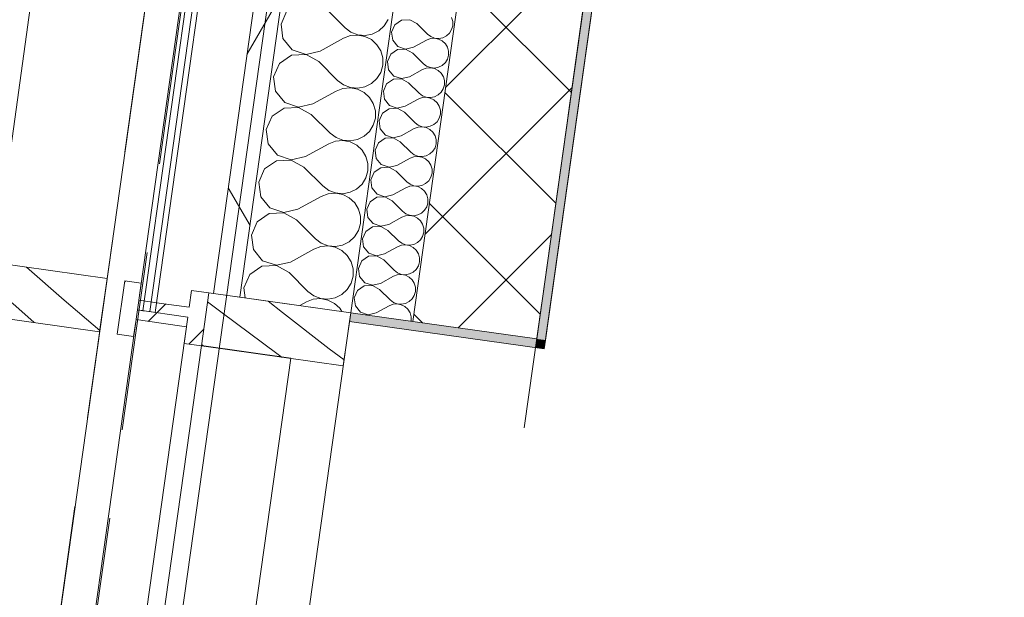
# Model space of a CAD drawing. Header units: millimetres. Extents: x 74467 to 235410, y -65 to 114857.
# Tile 80 of 256: x 85016 to 86117, y 101186 to 101832. Entities that reach past the tile are written whole.
import ezdxf
from ezdxf.enums import TextEntityAlignment as Align

# ---------------------------------------------------------------- set-up
doc = ezdxf.new("R2010")
doc.units = ezdxf.units.MM
doc.header["$MEASUREMENT"] = 0
for name, pattern in [('Katkend topelt', [1093.611073, 529.166651, -211.666656, 141.111112, -211.666656]), ('Katkend varjatud', [300, 200, -100]), ('Wipeout_Contour', [1000, 0, -1000])]:
    doc.linetypes.add(name, pattern=pattern)
for name, color, linetype in [('00 Kunstikonkursi LÜ jaoks asendi 2D', 7, 'Continuous'), ('00 Teljed.AR', 7, 'Continuous'), ('1232 Välisseinad.AR', 7, 'Continuous'), ('1235 Vahelaed.AR', 7, 'Continuous'), ('1245 Klaasfassaadid.AR', 7, 'Continuous'), ('1247 Lamellid.AR', 7, 'Continuous'), ('1248 Vihmaveerennid.AR', 7, 'Continuous'), ('1326 Seinapinnad.SA', 7, 'Continuous'), ('1330 Sisustus.SA', 7, 'Continuous'), ('9350 Netopind.AR', 7, 'Continuous')]:
    doc.layers.add(name, color=color, linetype=linetype)
doc.styles.add('GENERATED_STYLE_3', font='txt')
pattern_1 = [(45, (0, 0), (-176.7767, 176.7767), []), (45, (-35.36, 35.36), (-176.7767, 176.7767), []), (45, (-70.7, 70.7), (-176.7767, 176.7767), [])]

# ---------------------------------------------------------------- blocks, each defined once
blk = doc.blocks.new('Slab_21_1', base_point=(85488.4, 103235.9))
at = {"layer": '1235 Vahelaed.AR', "color": 7, "linetype": 'Continuous', "lineweight": 13, "flags": 128}
blk.add_lwpolyline([(92532.7, 91133.4), (92269.1, 89251.8), (83692.5, 90457.2), (85488.4, 103235.9), (92952.6, 103235.9), (92952.6, 98575.9), (92952.6, 97085.9), (92952.6, 95885.9), (92742.6, 95885.9), (92742.6, 95485.9), (93142.6, 95485.9), (92577.6, 91453.2)], dxfattribs=at)
blk = doc.blocks.new('Beam_23_1', base_point=(85231.4, 103526.9))
at = {"color": 254, "linetype": 'Wipeout_Contour', "lineweight": 0, "ltscale": 527440.435451}
blk.add_wipeout([(85231.4, 103526.9), (84492.2, 98266.9), (84650.6, 98244.7), (85370.5, 103366.9)], dxfattribs=at).dxf.layer = '1247 Lamellid.AR'
at = {"layer": '1247 Lamellid.AR', "color": 7, "linetype": 'Continuous', "lineweight": 13, "flags": 128}
blk.add_lwpolyline([(85370.5, 103366.9), (84650.6, 98244.7)], dxfattribs=at)
blk = doc.blocks.new('Beam_48_1', base_point=(85231.4, 103526.9))
at = {"layer": '1247 Lamellid.AR', "color": 7, "linetype": 'Katkend varjatud', "lineweight": 13, "flags": 128}
blk.add_lwpolyline([(85370.5, 103366.9), (84650.6, 98244.7)], dxfattribs=at)
blk = doc.blocks.new('Suur arvutiklass_RG 114_19_1', base_point=(86306.1, 102478.4))
at = {"layer": '9350 Netopind.AR', "color": 7, "linetype": 'Continuous', "lineweight": 13, "flags": 128}
blk.add_lwpolyline([(85773.2, 102675.9), (85602.8, 101463.5), (85385.1, 101494.1), (84690.6, 96552.6), (84908.4, 96522), (84821.4, 95903.1), (85019.4, 95875.3), (84965.2, 95489.1), (92788.2, 94389.4), (92940.9, 95475.9), (92732.6, 95475.9), (92732.6, 95895.9), (92942.4, 95895.9), (92942.6, 102676.1), (92732.6, 102676.1), (92732.6, 102885.9), (92362.6, 102885.9), (92362.6, 103095.9), (87372.6, 103095.9), (87372.6, 102875.9), (86028.8, 102875.9), (86028.8, 102675.9)], close=True, dxfattribs=at)
blk = doc.blocks.new('*X1307')
at = {"layer": '1232 Välisseinad.AR', "color": 252, "linetype": 'Continuous', "lineweight": 13, "true_color": 0x8c8d8c}
for p, q in [((85315.1, 101841.5), (85308.5, 101826.7)), ((85359, 101843.6), (85380.1, 101822.6)), ((85423.9, 101824.7), (85428.3, 101831.7)), ((85308.5, 101826.7), (85310.7, 101810.5)), ((85380.1, 101822.6), (85386.6, 101817.7)), ((85386.6, 101817.7), (85394.3, 101814.7)), ((85410.5, 101815.5), (85417.9, 101819.2)), ((85417.9, 101819.2), (85423.9, 101824.7)), ((85310.7, 101810.5), (85321.1, 101798)), ((85352.3, 101796.5), (85378.4, 101810.8)), ((85386.1, 101813.8), (85378.4, 101810.8)), ((85394.2, 101814.5), (85386.1, 101813.8)), ((85402.3, 101812.9), (85394.2, 101814.5)), ((85394.3, 101814.7), (85402.5, 101814)), ((85409.7, 101809.3), (85402.3, 101812.9)), ((85402.5, 101814), (85410.5, 101815.5)), ((85415.7, 101803.7), (85409.7, 101809.3)), ((85321.1, 101798), (85336.5, 101792.8)), ((85336.5, 101792.8), (85352.3, 101796.5)), ((85420, 101796.7), (85415.7, 101803.7)), ((85422.2, 101788.8), (85420, 101796.7)), ((85320.2, 101791.8), (85306.8, 101782.6)), ((85336.5, 101792.6), (85320.2, 101791.8)), ((85350.7, 101784.7), (85336.5, 101792.6)), ((85350.7, 101784.7), (85371.8, 101763.7)), ((85422.2, 101780.6), (85422.2, 101788.8)), ((85306.8, 101782.6), (85300.2, 101767.7)), ((85415.7, 101765.7), (85420, 101772.7)), ((85420, 101772.7), (85422.2, 101780.6)), ((85300.2, 101767.7), (85302.4, 101751.6)), ((85371.8, 101763.7), (85378.3, 101758.7)), ((85409.6, 101760.2), (85415.7, 101765.7)), ((85302.4, 101751.6), (85312.8, 101739.1)), ((85344.1, 101737.5), (85370.1, 101751.9)), ((85377.8, 101754.8), (85370.1, 101751.9)), ((85386, 101755.5), (85377.8, 101754.8)), ((85378.3, 101758.7), (85386, 101755.8)), ((85386, 101755.8), (85394.2, 101755)), ((85394, 101754), (85386, 101755.5)), ((85401.4, 101750.3), (85394, 101754)), ((85394.2, 101755), (85402.2, 101756.5)), ((85407.4, 101744.8), (85401.4, 101750.3)), ((85402.2, 101756.5), (85409.6, 101760.2)), ((85312.8, 101739.1), (85328.2, 101733.8)), ((85411.7, 101737.8), (85407.4, 101744.8)), ((85311.9, 101732.8), (85298.5, 101723.6)), ((85328.2, 101733.6), (85311.9, 101732.8)), ((85328.2, 101733.8), (85344.1, 101737.5)), ((85342.4, 101725.7), (85328.2, 101733.6)), ((85414, 101729.9), (85411.7, 101737.8)), ((85414, 101721.7), (85414, 101729.9)), ((85298.5, 101723.6), (85291.9, 101708.8)), ((85342.4, 101725.7), (85363.5, 101704.7)), ((85411.7, 101713.8), (85414, 101721.7)), ((85291.9, 101708.8), (85294.1, 101692.7)), ((85401.3, 101701.3), (85407.4, 101706.8)), ((85407.4, 101706.8), (85411.7, 101713.8)), ((85369.5, 101695.9), (85361.8, 101692.9)), ((85363.5, 101704.7), (85370, 101699.8)), ((85377.7, 101696.6), (85369.5, 101695.9)), ((85370, 101699.8), (85377.7, 101696.8)), ((85377.7, 101696.8), (85385.9, 101696.1)), ((85385.7, 101695.1), (85377.7, 101696.6)), ((85393.1, 101691.4), (85385.7, 101695.1)), ((85385.9, 101696.1), (85394, 101697.6)), ((85394, 101697.6), (85401.3, 101701.3)), ((85294.1, 101692.7), (85304.5, 101680.1)), ((85335.8, 101678.6), (85361.8, 101692.9)), ((85399.1, 101685.8), (85393.1, 101691.4)), ((85403.4, 101678.8), (85399.1, 101685.8)), ((85303.6, 101673.9), (85290.2, 101664.7)), ((85319.9, 101674.7), (85303.6, 101673.9)), ((85304.5, 101680.1), (85319.9, 101674.9)), ((85319.9, 101674.9), (85335.8, 101678.6)), ((85334.1, 101666.8), (85319.9, 101674.7)), ((85405.7, 101670.9), (85403.4, 101678.8)), ((85290.2, 101664.7), (85283.6, 101649.8)), ((85334.1, 101666.8), (85355.2, 101645.8)), ((85403.4, 101654.8), (85405.7, 101662.7)), ((85405.7, 101662.7), (85405.7, 101670.9)), ((85399.1, 101647.9), (85403.4, 101654.8)), ((85283.6, 101649.8), (85285.9, 101633.7)), ((85355.2, 101645.8), (85361.8, 101640.8)), ((85361.8, 101640.8), (85369.4, 101637.9)), ((85385.7, 101638.7), (85393, 101642.3)), ((85393, 101642.3), (85399.1, 101647.9)), ((85285.9, 101633.7), (85296.2, 101621.2)), ((85327.5, 101619.6), (85353.5, 101634)), ((85361.2, 101636.9), (85353.5, 101634)), ((85369.4, 101637.6), (85361.2, 101636.9)), ((85369.4, 101637.9), (85377.6, 101637.1)), ((85377.5, 101636.1), (85369.4, 101637.6)), ((85384.8, 101632.4), (85377.5, 101636.1)), ((85377.6, 101637.1), (85385.7, 101638.7)), ((85390.9, 101626.9), (85384.8, 101632.4)), ((85296.2, 101621.2), (85311.6, 101616)), ((85311.6, 101616), (85327.5, 101619.6)), ((85395.2, 101619.9), (85390.9, 101626.9)), ((85397.4, 101612), (85395.2, 101619.9)), ((85295.4, 101614.9), (85281.9, 101605.8)), ((85311.6, 101615.7), (85295.4, 101614.9)), ((85325.8, 101607.8), (85311.6, 101615.7)), ((85325.8, 101607.8), (85346.9, 101586.8)), ((85397.4, 101603.8), (85397.4, 101612)), ((85281.9, 101605.8), (85275.4, 101590.9)), ((85390.8, 101588.9), (85395.1, 101595.9)), ((85395.1, 101595.9), (85397.4, 101603.8)), ((85275.4, 101590.9), (85277.6, 101574.8)), ((85346.9, 101586.8), (85353.5, 101581.9)), ((85384.7, 101583.4), (85390.8, 101588.9)), ((85277.6, 101574.8), (85287.9, 101562.2)), ((85319.2, 101560.7), (85345.3, 101575)), ((85352.9, 101578), (85345.3, 101575)), ((85361.1, 101578.7), (85352.9, 101578)), ((85353.5, 101581.9), (85361.1, 101578.9)), ((85361.1, 101578.9), (85369.3, 101578.2)), ((85369.2, 101577.2), (85361.1, 101578.7)), ((85376.5, 101573.5), (85369.2, 101577.2)), ((85369.3, 101578.2), (85377.4, 101579.7)), ((85377.4, 101579.7), (85384.7, 101583.4)), ((85382.6, 101567.9), (85376.5, 101573.5)), ((85386.9, 101561), (85382.6, 101567.9)), ((85287.1, 101556), (85273.7, 101546.8)), ((85303.3, 101556.8), (85287.1, 101556)), ((85287.9, 101562.2), (85303.3, 101557)), ((85303.3, 101557), (85319.2, 101560.7)), ((85317.5, 101548.9), (85303.3, 101556.8)), ((85389.1, 101553), (85386.9, 101561)), ((85389.1, 101544.8), (85389.1, 101553)), ((85273.7, 101546.8), (85267.1, 101531.9)), ((85317.5, 101548.9), (85338.6, 101527.9)), ((85386.8, 101536.9), (85389.1, 101544.8)), ((85267.1, 101531.9), (85268.6, 101520.5)), ((85376.5, 101524.4), (85382.5, 101530)), ((85382.5, 101530), (85386.8, 101536.9)), ((85344.6, 101519), (85337, 101516.1)), ((85338.6, 101527.9), (85345.2, 101523)), ((85352.8, 101519.8), (85344.6, 101519)), ((85345.2, 101523), (85352.9, 101520)), ((85360.9, 101518.2), (85352.8, 101519.8)), ((85352.9, 101520), (85361, 101519.3)), ((85361, 101519.3), (85369.1, 101520.8)), ((85369.1, 101520.8), (85376.5, 101524.4)), ((85329.5, 101512), (85337, 101516.1)), ((85368.2, 101514.5), (85360.9, 101518.2)), ((85374.3, 101509), (85368.2, 101514.5)), ((85376.5, 101505.4), (85374.3, 101509))]:
    blk.add_line(p, q, dxfattribs=at)
blk = doc.blocks.new('*X1309')
at = {"layer": '1232 Välisseinad.AR', "color": 252, "linetype": 'Continuous', "lineweight": 13, "true_color": 0x8c8d8c}
for p, q in [((85443.3, 101831.2), (85435.8, 101826)), ((85452.4, 101831.6), (85443.3, 101831.2)), ((85460.4, 101827.2), (85452.4, 101831.6)), ((85460.4, 101827.2), (85472.2, 101815.4)), ((85500.5, 101829.5), (85499.2, 101833.9)), ((85500.5, 101824.9), (85500.5, 101829.5)), ((85435.8, 101826), (85432.1, 101817.7)), ((85432.1, 101817.7), (85433.4, 101808.7)), ((85493.4, 101813.5), (85496.8, 101816.6)), ((85496.8, 101816.6), (85499.2, 101820.5)), ((85499.2, 101820.5), (85500.5, 101824.9)), ((85433.4, 101808.7), (85439.2, 101801.6)), ((85456.7, 101800.8), (85471.3, 101808.8)), ((85475.6, 101810.5), (85471.3, 101808.8)), ((85472.2, 101815.4), (85475.9, 101812.7)), ((85480.2, 101810.9), (85475.6, 101810.5)), ((85475.9, 101812.7), (85480.2, 101811)), ((85480.2, 101811), (85484.8, 101810.6)), ((85484.7, 101810), (85480.2, 101810.9)), ((85488.8, 101808), (85484.7, 101810)), ((85484.8, 101810.6), (85489.3, 101811.4)), ((85492.2, 101804.8), (85488.8, 101808)), ((85489.3, 101811.4), (85493.4, 101813.5)), ((85438.7, 101798.2), (85431.2, 101793)), ((85447.8, 101798.6), (85438.7, 101798.2)), ((85439.2, 101801.6), (85447.8, 101798.7)), ((85447.8, 101798.7), (85456.7, 101800.8)), ((85455.8, 101794.2), (85447.8, 101798.6)), ((85455.8, 101794.2), (85467.6, 101782.4)), ((85494.6, 101800.9), (85492.2, 101804.8)), ((85495.8, 101796.5), (85494.6, 101800.9)), ((85495.8, 101791.9), (85495.8, 101796.5)), ((85431.2, 101793), (85427.5, 101784.7)), ((85427.5, 101784.7), (85428.7, 101775.7)), ((85488.8, 101780.5), (85492.2, 101783.6)), ((85492.2, 101783.6), (85494.6, 101787.5)), ((85494.6, 101787.5), (85495.8, 101791.9)), ((85428.7, 101775.7), (85434.5, 101768.6)), ((85452.1, 101767.8), (85466.6, 101775.8)), ((85470.9, 101777.5), (85466.6, 101775.8)), ((85467.6, 101782.4), (85471.2, 101779.7)), ((85475.5, 101777.9), (85470.9, 101777.5)), ((85471.2, 101779.7), (85475.5, 101778)), ((85475.5, 101778), (85480.1, 101777.6)), ((85480, 101777), (85475.5, 101777.9)), ((85484.1, 101774.9), (85480, 101777)), ((85480.1, 101777.6), (85484.6, 101778.4)), ((85487.5, 101771.8), (85484.1, 101774.9)), ((85484.6, 101778.4), (85488.8, 101780.5)), ((85434.1, 101765.2), (85426.5, 101760)), ((85443.2, 101765.6), (85434.1, 101765.2)), ((85434.5, 101768.6), (85443.2, 101765.7)), ((85443.2, 101765.7), (85452.1, 101767.8)), ((85451.1, 101761.2), (85443.2, 101765.6)), ((85451.1, 101761.2), (85462.9, 101749.4)), ((85490, 101767.9), (85487.5, 101771.8)), ((85491.2, 101763.5), (85490, 101767.9)), ((85491.2, 101758.9), (85491.2, 101763.5)), ((85426.5, 101760), (85422.9, 101751.7)), ((85422.9, 101751.7), (85424.1, 101742.7)), ((85484.1, 101747.5), (85487.5, 101750.6)), ((85487.5, 101750.6), (85489.9, 101754.5)), ((85489.9, 101754.5), (85491.2, 101758.9)), ((85424.1, 101742.7), (85429.9, 101735.6)), ((85447.4, 101734.8), (85462, 101742.8)), ((85466.3, 101744.5), (85462, 101742.8)), ((85462.9, 101749.4), (85466.6, 101746.6)), ((85470.9, 101744.9), (85466.3, 101744.5)), ((85466.6, 101746.6), (85470.9, 101745)), ((85470.9, 101745), (85475.5, 101744.6)), ((85475.4, 101744), (85470.9, 101744.9)), ((85479.5, 101741.9), (85475.4, 101744)), ((85475.5, 101744.6), (85480, 101745.4)), ((85482.9, 101738.8), (85479.5, 101741.9)), ((85480, 101745.4), (85484.1, 101747.5)), ((85429.4, 101732.1), (85421.9, 101727)), ((85438.5, 101732.6), (85429.4, 101732.1)), ((85429.9, 101735.6), (85438.5, 101732.7)), ((85438.5, 101732.7), (85447.4, 101734.8)), ((85446.5, 101728.2), (85438.5, 101732.6)), ((85446.5, 101728.2), (85458.3, 101716.4)), ((85485.3, 101734.9), (85482.9, 101738.8)), ((85486.6, 101730.5), (85485.3, 101734.9)), ((85486.6, 101725.9), (85486.6, 101730.5)), ((85421.9, 101727), (85418.2, 101718.7)), ((85418.2, 101718.7), (85419.5, 101709.6)), ((85479.5, 101714.5), (85482.9, 101717.6)), ((85482.9, 101717.6), (85485.3, 101721.5)), ((85485.3, 101721.5), (85486.6, 101725.9)), ((85419.5, 101709.6), (85425.3, 101702.6)), ((85442.8, 101701.8), (85457.4, 101709.8)), ((85461.7, 101711.4), (85457.4, 101709.8)), ((85458.3, 101716.4), (85462, 101713.6)), ((85466.2, 101711.8), (85461.7, 101711.4)), ((85462, 101713.6), (85466.3, 101712)), ((85470.8, 101711), (85466.2, 101711.8)), ((85466.3, 101712), (85470.8, 101711.6)), ((85470.8, 101711.6), (85475.4, 101712.4)), ((85474.9, 101708.9), (85470.8, 101711)), ((85478.3, 101705.8), (85474.9, 101708.9)), ((85475.4, 101712.4), (85479.5, 101714.5)), ((85424.8, 101699.1), (85417.3, 101694)), ((85433.9, 101699.6), (85424.8, 101699.1)), ((85425.3, 101702.6), (85433.9, 101699.7)), ((85433.9, 101699.7), (85442.8, 101701.8)), ((85441.8, 101695.2), (85433.9, 101699.6)), ((85441.8, 101695.2), (85453.7, 101683.4)), ((85480.7, 101701.9), (85478.3, 101705.8)), ((85481.9, 101697.5), (85480.7, 101701.9)), ((85481.9, 101692.9), (85481.9, 101697.5)), ((85417.3, 101694), (85413.6, 101685.7)), ((85413.6, 101685.7), (85414.8, 101676.6)), ((85474.8, 101681.5), (85478.2, 101684.6)), ((85478.2, 101684.6), (85480.7, 101688.5)), ((85480.7, 101688.5), (85481.9, 101692.9)), ((85414.8, 101676.6), (85420.6, 101669.6)), ((85438.1, 101668.7), (85452.7, 101676.8)), ((85457, 101678.4), (85452.7, 101676.8)), ((85453.7, 101683.4), (85457.3, 101680.6)), ((85461.6, 101678.8), (85457, 101678.4)), ((85457.3, 101680.6), (85461.6, 101679)), ((85461.6, 101679), (85466.2, 101678.6)), ((85466.1, 101678), (85461.6, 101678.8)), ((85470.2, 101675.9), (85466.1, 101678)), ((85466.2, 101678.6), (85470.7, 101679.4)), ((85473.6, 101672.8), (85470.2, 101675.9)), ((85470.7, 101679.4), (85474.8, 101681.5)), ((85420.1, 101666.1), (85412.6, 101661)), ((85429.2, 101666.6), (85420.1, 101666.1)), ((85420.6, 101669.6), (85429.3, 101666.7)), ((85437.2, 101662.1), (85429.2, 101666.6)), ((85429.3, 101666.7), (85438.1, 101668.7)), ((85437.2, 101662.1), (85449, 101650.4)), ((85476, 101668.9), (85473.6, 101672.8)), ((85477.3, 101664.5), (85476, 101668.9)), ((85477.3, 101659.9), (85477.3, 101664.5)), ((85412.6, 101661), (85408.9, 101652.6)), ((85408.9, 101652.6), (85410.2, 101643.6)), ((85470.2, 101648.4), (85473.6, 101651.5)), ((85473.6, 101651.5), (85476, 101655.5)), ((85476, 101655.5), (85477.3, 101659.9)), ((85410.2, 101643.6), (85416, 101636.6)), ((85433.5, 101635.7), (85448.1, 101643.8)), ((85452.4, 101645.4), (85448.1, 101643.8)), ((85449, 101650.4), (85452.7, 101647.6)), ((85457, 101645.8), (85452.4, 101645.4)), ((85452.7, 101647.6), (85457, 101646)), ((85457, 101646), (85461.6, 101645.5)), ((85461.5, 101645), (85457, 101645.8)), ((85465.6, 101642.9), (85461.5, 101645)), ((85461.6, 101645.5), (85466.1, 101646.4)), ((85469, 101639.8), (85465.6, 101642.9)), ((85466.1, 101646.4), (85470.2, 101648.4)), ((85415.5, 101633.1), (85408, 101628)), ((85424.6, 101633.6), (85415.5, 101633.1)), ((85416, 101636.6), (85424.6, 101633.7)), ((85424.6, 101633.7), (85433.5, 101635.7)), ((85432.6, 101629.1), (85424.6, 101633.6)), ((85432.6, 101629.1), (85444.4, 101617.4)), ((85471.4, 101635.9), (85469, 101639.8)), ((85472.6, 101631.5), (85471.4, 101635.9)), ((85472.6, 101626.9), (85472.6, 101631.5)), ((85408, 101628), (85404.3, 101619.6)), ((85404.3, 101619.6), (85405.5, 101610.6)), ((85465.6, 101615.4), (85469, 101618.5)), ((85469, 101618.5), (85471.4, 101622.4)), ((85471.4, 101622.4), (85472.6, 101626.9)), ((85405.5, 101610.6), (85411.4, 101603.6)), ((85428.9, 101602.7), (85443.5, 101610.8)), ((85447.7, 101612.4), (85443.5, 101610.8)), ((85444.4, 101617.4), (85448.1, 101614.6)), ((85452.3, 101612.8), (85447.7, 101612.4)), ((85448.1, 101614.6), (85452.3, 101613)), ((85452.3, 101613), (85456.9, 101612.5)), ((85456.8, 101612), (85452.3, 101612.8)), ((85461, 101609.9), (85456.8, 101612)), ((85456.9, 101612.5), (85461.4, 101613.4)), ((85464.3, 101606.8), (85461, 101609.9)), ((85461.4, 101613.4), (85465.6, 101615.4)), ((85410.9, 101600.1), (85403.3, 101595)), ((85420, 101600.5), (85410.9, 101600.1)), ((85411.4, 101603.6), (85420, 101600.7)), ((85420, 101600.7), (85428.9, 101602.7)), ((85427.9, 101596.1), (85420, 101600.5)), ((85427.9, 101596.1), (85439.7, 101584.4)), ((85466.8, 101602.9), (85464.3, 101606.8)), ((85468, 101598.5), (85466.8, 101602.9)), ((85468, 101593.9), (85468, 101598.5)), ((85403.3, 101595), (85399.7, 101586.6)), ((85399.7, 101586.6), (85400.9, 101577.6)), ((85460.9, 101582.4), (85464.3, 101585.5)), ((85464.3, 101585.5), (85466.7, 101589.4)), ((85466.7, 101589.4), (85468, 101593.9)), ((85400.9, 101577.6), (85406.7, 101570.6)), ((85424.2, 101569.7), (85438.8, 101577.8)), ((85443.1, 101579.4), (85438.8, 101577.8)), ((85439.7, 101584.4), (85443.4, 101581.6)), ((85447.7, 101579.8), (85443.1, 101579.4)), ((85443.4, 101581.6), (85447.7, 101579.9)), ((85447.7, 101579.9), (85452.3, 101579.5)), ((85452.2, 101579), (85447.7, 101579.8)), ((85456.3, 101576.9), (85452.2, 101579)), ((85452.3, 101579.5), (85456.8, 101580.4)), ((85459.7, 101573.8), (85456.3, 101576.9)), ((85456.8, 101580.4), (85460.9, 101582.4)), ((85406.2, 101567.1), (85398.7, 101562)), ((85415.3, 101567.5), (85406.2, 101567.1)), ((85406.7, 101570.6), (85415.3, 101567.7)), ((85415.3, 101567.7), (85424.2, 101569.7)), ((85423.3, 101563.1), (85415.3, 101567.5)), ((85423.3, 101563.1), (85435.1, 101551.4)), ((85462.1, 101569.9), (85459.7, 101573.8)), ((85463.4, 101565.4), (85462.1, 101569.9)), ((85463.4, 101560.8), (85463.4, 101565.4)), ((85398.7, 101562), (85395, 101553.6)), ((85395, 101553.6), (85396.3, 101544.6)), ((85456.3, 101549.4), (85459.7, 101552.5)), ((85459.7, 101552.5), (85462.1, 101556.4)), ((85462.1, 101556.4), (85463.4, 101560.8)), ((85396.3, 101544.6), (85402.1, 101537.6)), ((85419.6, 101536.7), (85434.2, 101544.8)), ((85438.5, 101546.4), (85434.2, 101544.8)), ((85435.1, 101551.4), (85438.8, 101548.6)), ((85443, 101546.8), (85438.5, 101546.4)), ((85438.8, 101548.6), (85443.1, 101546.9)), ((85447.6, 101545.9), (85443, 101546.8)), ((85443.1, 101546.9), (85447.6, 101546.5)), ((85447.6, 101546.5), (85452.2, 101547.4)), ((85451.7, 101543.9), (85447.6, 101545.9)), ((85455.1, 101540.8), (85451.7, 101543.9)), ((85452.2, 101547.4), (85456.3, 101549.4)), ((85457.5, 101536.9), (85455.1, 101540.8)), ((85401.6, 101534.1), (85394.1, 101528.9)), ((85410.7, 101534.5), (85401.6, 101534.1)), ((85402.1, 101537.6), (85410.7, 101534.7)), ((85410.7, 101534.7), (85419.6, 101536.7)), ((85418.6, 101530.1), (85410.7, 101534.5)), ((85418.6, 101530.1), (85430.5, 101518.3)), ((85458.7, 101532.4), (85457.5, 101536.9)), ((85458.7, 101527.8), (85458.7, 101532.4)), ((85394.1, 101528.9), (85390.4, 101520.6)), ((85390.4, 101520.6), (85391.6, 101511.6)), ((85451.6, 101516.4), (85455, 101519.5)), ((85455, 101519.5), (85457.5, 101523.4)), ((85457.5, 101523.4), (85458.7, 101527.8)), ((85391.6, 101511.6), (85397.4, 101504.6)), ((85414.9, 101503.7), (85429.5, 101511.7)), ((85433.8, 101513.4), (85429.5, 101511.7)), ((85430.5, 101518.3), (85434.1, 101515.6)), ((85438.4, 101513.8), (85433.8, 101513.4)), ((85434.1, 101515.6), (85438.4, 101513.9)), ((85438.4, 101513.9), (85443, 101513.5)), ((85442.9, 101512.9), (85438.4, 101513.8)), ((85447, 101510.9), (85442.9, 101512.9)), ((85443, 101513.5), (85447.5, 101514.4)), ((85450.4, 101507.8), (85447, 101510.9)), ((85447.5, 101514.4), (85451.6, 101516.4)), ((85452.8, 101503.9), (85450.4, 101507.8)), ((85397.4, 101504.6), (85406.1, 101501.6)), ((85406, 101501.5), (85404.4, 101501.4)), ((85406.8, 101501.1), (85406, 101501.5)), ((85406.1, 101501.6), (85414.9, 101503.7)), ((85454.1, 101499.4), (85452.8, 101503.9)), ((85454.1, 101494.8), (85454.1, 101499.4)), ((85454, 101494.5), (85454.1, 101494.8))]:
    blk.add_line(p, q, dxfattribs=at)
blk = doc.blocks.new('Wall_349_1', base_point=(85594.3, 101474.7))
at = {"layer": '1232 Välisseinad.AR', "linetype": 'Continuous', "lineweight": 13, "true_color": 0x8c8d8c}
h = blk.add_hatch(dxfattribs=at)
h.set_pattern_fill('Insulatsioon_vill_0001', color=252, style=0, pattern_type=2)
h.set_pattern_definition([(60, (0, 0), (-129.90381, 75), []), (120, (0, 0), (129.90381, 75), [])])
h.paths.add_polyline_path([(85471.1, 103220.9), (85232.9, 101525.5), (85262.6, 101521.4), (85501.4, 103220.9)])
at = {"layer": '1232 Välisseinad.AR', "linetype": 'Continuous', "lineweight": 13, "true_color": 0x50504f}
h = blk.add_hatch(dxfattribs=at)
h.set_pattern_fill('Plokk_õõnesbetoon_0001', color=251, style=0, pattern_type=2)
h.set_pattern_definition([(45, (0, 0), (-70.71068, 70.71068), []), (135, (0, 0), (70.71068, 70.71068), [])])
h.paths.add_polyline_path([(85651.3, 102885.9), (85455.7, 101494.2), (85594.3, 101474.7), (85792.6, 102885.9)])
at = {"layer": '1232 Välisseinad.AR', "color": 7, "linetype": 'Continuous', "lineweight": 13}
for p, q in [((85483.9, 103095.9), (85262.6, 101521.4)), ((85600.3, 103025.9), (85386.4, 101504)), ((85651.3, 102885.9), (85455.7, 101494.2))]:
    blk.add_line(p, q, dxfattribs=at)
at = {"layer": '1232 Välisseinad.AR', "color": 7, "linetype": 'Continuous', "lineweight": 13, "flags": 128}
for points in [[(85475.4, 103250.9), (85232.9, 101525.5)], [(85232.9, 101525.5), (85262.6, 101521.4)], [(85262.6, 101521.4), (85386.4, 101504)], [(85386.4, 101504), (85455.7, 101494.2)], [(85455.7, 101494.2), (85594.3, 101474.7)]]:
    blk.add_lwpolyline(points, dxfattribs=at)
at = {"layer": '1232 Välisseinad.AR', "color": 7, "linetype": 'Continuous', "lineweight": 15, "flags": 128}
blk.add_lwpolyline([(85594.3, 101474.7), (85792.6, 102885.9)], dxfattribs=at)
at = {"layer": '1232 Välisseinad.AR', "color": 7, "lineweight": 15}
for name in ['*X1307', '*X1309']:
    blk.add_blockref(name, (0, 0), dxfattribs=at)
blk = doc.blocks.new('Wall_472_1', base_point=(85386.5, 101504))
at = {"layer": '1326 Seinapinnad.SA', "linetype": 'Continuous', "lineweight": 0, "true_color": 0xfefefe}
for points in [[(85594.3, 101474.7), (85386.5, 101504), (85385.1, 101494.1), (85592.9, 101464.8)], [(85592.9, 101464.8), (85602.8, 101463.5), (85594.3, 101474.7)], [(85604.2, 101473.4), (85594.3, 101474.7), (85602.8, 101463.5)]]:
    blk.add_hatch(color=7, dxfattribs=at).paths.add_polyline_path(points)
at = {"layer": '1326 Seinapinnad.SA', "color": 7, "linetype": 'Continuous', "lineweight": 15, "flags": 128}
for points in [[(85386.5, 101504), (85385.1, 101494.1)], [(85594.3, 101474.7), (85386.5, 101504)], [(85385.1, 101494.1), (85602.8, 101463.5)], [(85602.8, 101463.5), (85604.2, 101473.4)]]:
    blk.add_lwpolyline(points, dxfattribs=at)
blk = doc.blocks.new('Wall_473_1', base_point=(85594.3, 101474.7))
at = {"layer": '1326 Seinapinnad.SA', "linetype": 'Continuous', "lineweight": 0, "true_color": 0xfefefe}
for points in [[(85765.7, 102684.5), (85764.5, 102685.9), (85764.3, 102684.5)], [(85764.5, 102685.9), (85773.2, 102675.9), (85774.6, 102685.9)], [(85604.2, 101473.4), (85773.2, 102675.9), (85763.1, 102675.9), (85594.3, 101474.7)], [(85763.1, 102675.9), (85773.2, 102675.9), (85765.7, 102684.5), (85764.3, 102684.5)]]:
    blk.add_hatch(color=7, dxfattribs=at).paths.add_polyline_path(points)
at = {"layer": '1326 Seinapinnad.SA', "color": 7, "linetype": 'Continuous', "lineweight": 15, "flags": 128}
for points in [[(85764.5, 102685.9), (85594.3, 101474.7)], [(85764.5, 102685.9), (85774.6, 102685.9)], [(85604.2, 101473.4), (85773.2, 102675.9)]]:
    blk.add_lwpolyline(points, dxfattribs=at)
blk = doc.blocks.new('*X2289')
at = {"layer": '1247 Lamellid.AR', "color": 7, "linetype": 'Continuous', "lineweight": 13}
for p, q in [((84973.8, 101541.4), (84954.2, 101554.6)), ((85066, 101517.9), (85024, 101554.9)), ((85008.8, 101514.2), (84973.8, 101541.4)), ((85032.6, 101493.1), (85008.8, 101514.2)), ((85105.9, 101484.3), (85066, 101517.9))]:
    blk.add_line(p, q, dxfattribs=at)
blk = doc.blocks.new('Column_220_1', base_point=(85109.9, 101512.5))
at = {"layer": '1247 Lamellid.AR', "color": 7, "linetype": 'Continuous', "lineweight": 13, "flags": 128}
blk.add_lwpolyline([(85105.7, 101482.8), (85114.1, 101542.2), (84955.6, 101564.5), (84947.3, 101505.1)], close=True, dxfattribs=at)
at = {"layer": '1247 Lamellid.AR', "color": 7, "lineweight": 15}
blk.add_blockref('*X2289', (0, 0), dxfattribs=at)
blk = doc.blocks.new('Beam_101_1', base_point=(80955.8, 71665.2))
at = {"layer": '1248 Vihmaveerennid.AR', "color": 7, "linetype": 'Katkend varjatud', "lineweight": 13}
blk.add_line((80955.8, 71665.2), (85406.1, 103330.9), dxfattribs=at)
blk = doc.blocks.new('Slab_461_1', base_point=(85212.9, 100695.3))
at = {"layer": '1330 Sisustus.SA', "color": 253, "linetype": 'Continuous', "lineweight": 13, "true_color": 0xa5a6a4, "flags": 128}
blk.add_lwpolyline([(85212.9, 100695.3), (85113.2, 100709.3), (85219.7, 101467.2), (85319.4, 101453.2)], close=True, dxfattribs=at)
blk = doc.blocks.new('*X3338')
at = {"layer": '1245 Klaasfassaadid.AR', "color": 7, "linetype": 'Continuous', "lineweight": 13}
for p, q in [((85242.7, 101503.8), (85226.5, 101516.1)), ((85310.1, 101504.2), (85294.1, 101516.9)), ((85304, 101458.4), (85242.7, 101503.8)), ((85362.4, 101463.8), (85310.1, 101504.2)), ((85223.1, 101466.3), (85219.8, 101468.6)), ((85379, 101451.3), (85362.4, 101463.8)), ((85309.9, 101454.1), (85304, 101458.4))]:
    blk.add_line(p, q, dxfattribs=at)
blk = doc.blocks.new('Curtain Wall_14_1')
at = {"layer": '1245 Klaasfassaadid.AR', "linetype": 'Continuous', "lineweight": 0, "true_color": 0x000000}
h = blk.add_hatch(dxfattribs=at)
h.set_pattern_fill('Alumiinium_0001', color=178, style=0, pattern_type=2)
h.set_pattern_definition(pattern_1)
h.paths.add_polyline_path([(85133.9, 101539.5), (85125.5, 101480), (85143.8, 101477.5), (85146.5, 101496.3), (85138.9, 101497.3), (85142, 101519.1), (85149.5, 101518.1), (85152.1, 101536.9)])
h = blk.add_hatch(dxfattribs=at)
h.set_pattern_fill('Alumiinium_0001', color=178, style=0, pattern_type=2)
h.set_pattern_definition(pattern_1)
h.paths.add_polyline_path([(85142, 101519.1), (85138.9, 101497.3), (85146.5, 101496.3), (85174.7, 101492.3), (85177.7, 101514.1), (85149.5, 101518.1)])
h = blk.add_hatch(dxfattribs=at)
h.set_pattern_fill('Alumiinium_0001', color=178, style=0, pattern_type=2)
h.set_pattern_definition(pattern_1)
h.paths.add_polyline_path([(85208.6, 101529), (85206, 101510.1), (85177.7, 101514.1), (85174.7, 101492.3), (85202.9, 101488.4), (85200.3, 101469.5), (85219.6, 101466.8), (85227.9, 101526.2)])
at = {"layer": '1245 Klaasfassaadid.AR', "color": 7, "linetype": 'Continuous', "lineweight": 13}
for p, q in [((85133.9, 101539.5), (85125.5, 101480)), ((85133.9, 101539.5), (85152.1, 101536.9)), ((85152.1, 101536.9), (85149.5, 101518.1)), ((85208.6, 101529), (85206, 101510.1)), ((85227.9, 101526.2), (85219.6, 101466.8)), ((85386.4, 101504), (85378, 101444.6)), ((85146.5, 101496.3), (85143.8, 101477.5)), ((85202.9, 101488.4), (85200.3, 101469.5)), ((85125.5, 101480), (85143.8, 101477.5))]:
    blk.add_line(p, q, dxfattribs=at)
at = {"layer": '1245 Klaasfassaadid.AR', "color": 7, "linetype": 'Continuous', "lineweight": 13, "flags": 128}
for points in [[(85148, 101507.2), (85262.8, 102324.2), (85268.8, 102323.3), (85153.9, 101506.3)], [(85153.9, 101506.3), (85268.8, 102323.3), (85276.7, 102322.2), (85161.9, 101505.2)], [(85161.9, 101505.2), (85276.7, 102322.2), (85282.6, 102321.4), (85167.8, 101504.4)], [(85033.2, 100690.2), (85089.6, 100682.3), (85204.4, 101499.2), (85148, 101507.2)]]:
    blk.add_lwpolyline(points, close=True, dxfattribs=at)
for points in [[(85208.6, 101529), (85227.9, 101526.2), (85386.4, 101504)], [(85149.5, 101518.1), (85177.7, 101514.1), (85206, 101510.1)], [(85146.5, 101496.3), (85174.7, 101492.3), (85202.9, 101488.4)], [(85200.3, 101469.5), (85219.6, 101466.8), (85378, 101444.6)]]:
    blk.add_lwpolyline(points, dxfattribs=at)
at = {"layer": '1245 Klaasfassaadid.AR', "linetype": 'Continuous', "lineweight": 0}
blk.add_blockref('*X3338', (0, 0), dxfattribs=at)
blk = doc.blocks.new('Standard grid marker_5')
at = {"layer": '00 Teljed.AR', "color": 252, "linetype": 'Katkend topelt', "lineweight": 13, "true_color": 0x8c8d8c}
blk.add_line((500, 0), (55500, 0), dxfattribs=at)
at = {"layer": '00 Teljed.AR', "color": 252, "lineweight": 13, "true_color": 0x8c8d8c, "style": 'GENERATED_STYLE_3'}
for tag, p in [('AC_MarkerText_1_0', (-55.7, -25.4)), ('AC_MarkerText_1_1', (56344.3, -25.4))]:
    blk.add_attdef(tag, text='', height=200, rotation=278, dxfattribs=at).set_placement(p, align=Align.TOP_CENTER)

msp = doc.modelspace()

# ---------------------------------------------------------------- block references
at = {"layer": '1235 Vahelaed.AR', "color": 7, "linetype": 'Continuous', "lineweight": 13}
msp.add_blockref('Slab_21_1', (85488.4, 103235.9), dxfattribs=at)

# ---------------------------------------------------------------- next in the draw order: block references
at = {"layer": '1247 Lamellid.AR', "color": 7, "lineweight": 13}
msp.add_blockref('Beam_23_1', (85231.4, 103526.9), dxfattribs=at)

# ---------------------------------------------------------------- next in the draw order: block references
msp.add_blockref('Beam_48_1', (85231.4, 103526.9), dxfattribs=at)

# ---------------------------------------------------------------- next in the draw order: wipeouts: each hides what was drawn before it
at = {"color": 254, "linetype": 'Wipeout_Contour', "lineweight": 0, "ltscale": 2114394.831306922}
msp.add_wipeout([(85800.3, 114798.7), (85283.2, 113762.1), (81457.7, 105547.9), (79754.2, 98873.6), (74745, 58252.1), (78841, 57691.9), (79724.5, 63897.4), (78115.9, 65420.5), (79009.9, 71803.1), (79406.1, 71747.7), (79876.3, 75104.9), (81262.8, 74910.7), (81927.7, 79472.6), (80911.9, 79614.8), (81132.4, 81189.5), (82153, 81046.5), (85252, 103464.9), (90613.8, 114702.2)], dxfattribs=at).dxf.layer = '00 Kunstikonkursi LÜ jaoks asendi 2D'

# ---------------------------------------------------------------- next in the draw order: linework, layer by layer
at = {"layer": '00 Kunstikonkursi LÜ jaoks asendi 2D', "color": 63, "linetype": 'Continuous', "lineweight": 13, "true_color": 0xbcc992}
msp.add_line((82153, 81046.5), (85252, 103464.9), dxfattribs=at)
at = {"layer": '00 Kunstikonkursi LÜ jaoks asendi 2D', "color": 7, "linetype": 'Continuous', "lineweight": 13, "flags": 128}
msp.add_lwpolyline([(85800.3, 114798.7), (85283.2, 113762.1), (81457.7, 105547.9), (79754.2, 98873.6), (74745, 58252.1), (78841, 57691.9), (79724.5, 63897.4), (78115.9, 65420.5), (79009.9, 71803.1), (79406.1, 71747.7), (79876.3, 75104.9), (81262.8, 74910.7), (81927.7, 79472.6), (80911.9, 79614.8), (81132.4, 81189.5), (82153, 81046.5), (85252, 103464.9), (90613.8, 114702.2)], close=True, dxfattribs=at)
msp.add_lwpolyline([(85800.3, 114798.7), (85283.2, 113762.1), (81457.7, 105547.9), (79754.2, 98873.6), (74745, 58252.1), (78841, 57691.9), (79724.5, 63897.4), (78115.9, 65420.5), (79009.9, 71803.1), (79406.1, 71747.7), (79876.3, 75104.9), (81262.8, 74910.7), (81927.7, 79472.6), (80911.9, 79614.8), (81132.4, 81189.5), (82153, 81046.5), (85252, 103464.9), (90613.8, 114702.2)], close=True, dxfattribs=at)
msp.add_lwpolyline([(85800.3, 114798.7), (85283.2, 113762.1), (81457.7, 105547.9), (79754.2, 98873.6), (74745, 58252.1), (78841, 57691.9), (79724.5, 63897.4), (78115.9, 65420.5), (79009.9, 71803.1), (79406.1, 71747.7), (79876.3, 75104.9), (81262.8, 74910.7), (81927.7, 79472.6), (80911.9, 79614.8), (81132.4, 81189.5), (82153, 81046.5), (85252, 103464.9), (90613.8, 114702.2)], close=True, dxfattribs=at)
msp.add_lwpolyline([(85800.3, 114798.7), (85283.2, 113762.1), (81457.7, 105547.9), (79754.2, 98873.6), (74745, 58252.1), (78841, 57691.9), (79724.5, 63897.4), (78115.9, 65420.5), (79009.9, 71803.1), (79406.1, 71747.7), (79876.3, 75104.9), (81262.8, 74910.7), (81927.7, 79472.6), (80911.9, 79614.8), (81132.4, 81189.5), (82153, 81046.5), (85252, 103464.9), (90613.8, 114702.2)], close=True, dxfattribs=at)

# ---------------------------------------------------------------- next in the draw order: block references
at = {"layer": '1247 Lamellid.AR', "color": 7, "lineweight": 15}
msp.add_blockref('Column_220_1', (85109.9, 101512.5), dxfattribs=at)

# ---------------------------------------------------------------- next in the draw order: wipeouts: each hides what was drawn before it
at = {"color": 254, "linetype": 'Wipeout_Contour', "lineweight": 0, "ltscale": 1106957.325690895}
msp.add_wipeout([(86371.6, 105811.4), (85252, 103464.9), (118693.5, 103518.1), (139774.1, 103480.6), (139783.7, 82997), (142852.8, 81554), (142830.8, 105959.2)], dxfattribs=at).dxf.layer = '00 Kunstikonkursi LÜ jaoks asendi 2D'

# ---------------------------------------------------------------- next in the draw order: linework, layer by layer
at = {"layer": '9350 Netopind.AR', "color": 253, "linetype": 'Continuous', "lineweight": 0, "true_color": 0xbbb393, "flags": 128}
msp.add_lwpolyline([(85773.2, 102675.9), (85602.8, 101463.5), (85385.1, 101494.1), (84690.6, 96552.6), (84908.4, 96522), (84821.4, 95903.1), (85019.4, 95875.3), (84965.2, 95489.1), (92788.2, 94389.4), (92940.9, 95475.9), (92732.6, 95475.9), (92732.6, 95895.9), (92942.4, 95895.9), (92942.6, 102676.1), (92732.6, 102676.1), (92732.6, 102885.9), (92362.6, 102885.9), (92362.6, 103095.9), (87372.6, 103095.9), (87372.6, 102875.9), (86028.8, 102875.9), (86028.8, 102675.9)], close=True, dxfattribs=at)

# ---------------------------------------------------------------- next in the draw order: block references
at = {"layer": '1232 Välisseinad.AR', "color": 7, "lineweight": 15}
msp.add_blockref('Wall_349_1', (85594.3, 101474.7), dxfattribs=at)
at = {"layer": '1248 Vihmaveerennid.AR', "color": 7, "lineweight": 13}
msp.add_blockref('Beam_101_1', (80955.8, 71665.2), dxfattribs=at)
at = {"layer": '1326 Seinapinnad.SA', "color": 7, "lineweight": 15}
for name, p in [('Wall_473_1', (85594.3, 101474.7)), ('Wall_472_1', (85386.5, 101504))]:
    msp.add_blockref(name, p, dxfattribs=at)
at = {"layer": '1330 Sisustus.SA', "color": 253, "linetype": 'Continuous', "lineweight": 13, "true_color": 0xa5a6a4}
msp.add_blockref('Slab_461_1', (85212.9, 100695.3), dxfattribs=at)
at = {"layer": '9350 Netopind.AR', "color": 7, "linetype": 'Continuous', "lineweight": 13}
msp.add_blockref('Suur arvutiklass_RG 114_19_1', (86306.1, 102478.4), dxfattribs=at)

# ---------------------------------------------------------------- next in the draw order: block references
at = {"layer": '1245 Klaasfassaadid.AR', "linetype": 'Continuous', "lineweight": 0}
msp.add_blockref('Curtain Wall_14_1', (0, 0), dxfattribs=at)

# ---------------------------------------------------------------- next in the draw order: block references
at = {"layer": '00 Teljed.AR', "color": 7, "linetype": 'Continuous', "lineweight": 13, "zscale": 1000, "rotation": 82}
msp.add_blockref('Standard grid marker_5', (78710.8, 52496.1), dxfattribs=at)

doc.saveas('drawing.dxf')
